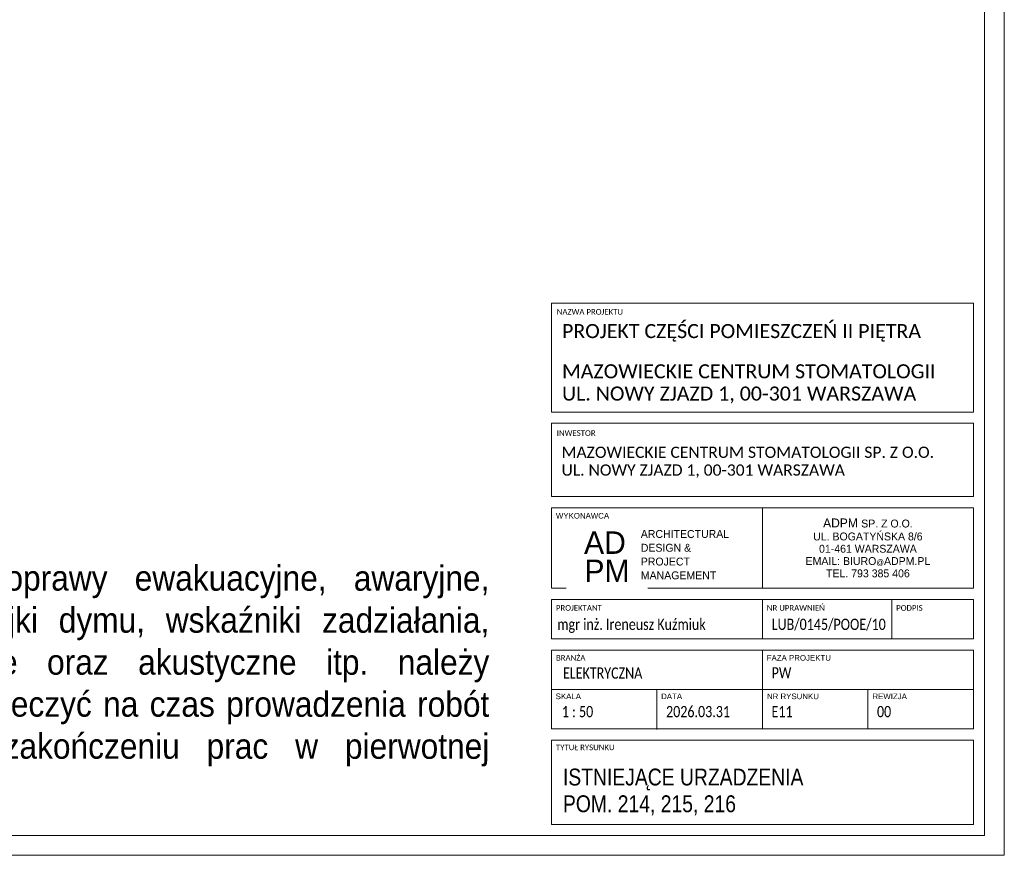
# Model space of a CAD drawing. Header units: centimetres. Extents: x 690840 to 714026, y 27673 to 40762.
# Tile 155 of 162: x 709034 to 709910, y 39277 to 40020. Entities that reach past the tile are written whole.
import ezdxf

# ---------------------------------------------------------------- set-up
doc = ezdxf.new("R2010")
doc.units = ezdxf.units.CM
doc.layers.get('0').update_dxf_attribs({"lineweight": 9})
doc.layers.add('Obrys powierzchni', color=50, linetype='Continuous', lineweight=9, plot=False)
doc.layers.add('Opis', color=102, linetype='Continuous', lineweight=9)
doc.layers.add('S3_ramka', color=7, linetype='Continuous', lineweight=5)
doc.styles.add('Arial Narrow_4', font='ARIALN.TTF', dxfattribs={"height": 0.2})
doc.styles.add('Arial Narrow_5', font='ARIALN.TTF', dxfattribs={"height": 0.3})
doc.styles.add('Arial Narrow_7', font='ARIALN.TTF', dxfattribs={"height": 0.25})
doc.styles.add('Arial_4', font='arial.ttf', dxfattribs={"height": 0.1})
doc.styles.add('Arial_5', font='arial.ttf', dxfattribs={"height": 0.15})
doc.styles.add('ARIELCE', font='arial.ttf', dxfattribs={"width": 0.9})

# ---------------------------------------------------------------- blocks, each defined once
blk = doc.blocks.new('zw$7FBA')
at = {"lineweight": 0, "ltscale": 1.6}
blk.add_line((-197.5, 291.4), (-197.5, 219.84), dxfattribs=at)
at = {"layer": 'S3_ramka'}
for p, q in [((-385, 376.4), (-385, 473.11)), ((-385, 473.11), (-10, 473.11)), ((-10, 376.4), (-10, 473.11)), ((-385, 376.4), (-10, 376.4)), ((-385, 301.4), (-385, 366.4)), ((-385, 366.4), (-10, 366.4)), ((-10, 301.4), (-10, 366.4)), ((-385, 301.4), (-10, 301.4)), ((-385, 291.4), (-10, 291.4)), ((-385, 219.84), (-385, 291.4)), ((-10, 219.84), (-10, 291.4)), ((-385, 219.84), (-10, 219.84)), ((-385, 174.84), (-385, 209.84)), ((-385, 209.84), (-10, 209.84)), ((-197.5, 174.84), (-197.5, 209.84)), ((-82.5, 174.84), (-82.5, 209.84)), ((-10, 174.84), (-10, 209.84)), ((-10, 174.84), (-385, 174.84)), ((-385, 164.84), (-385, 94.84)), ((-385, 164.84), (-10, 164.84)), ((-197.5, 164.84), (-197.5, 94.84)), ((-10, 164.84), (-10, 94.84)), ((-385, 129.84), (-10, 129.84)), ((-385, 94.84), (-10, 94.84)), ((-385, 84.84), (-385, 10)), ((-385, 84.84), (-10, 84.84)), ((-10, 84.84), (-10, 10)), ((-385, 10), (-10, 10))]:
    blk.add_line(p, q, dxfattribs=at)
for s, insert, char_height, width, attachment_point, line_spacing_factor, style in [('{\\A1;\\fCalibri Light|b0|i0|c238|p34;\\C7;MAZOWIECKIE CENTRUM STOMATOLOGII\\PUL. NOWY ZJAZD 1, 00-301 WARSZAWA}', (-375.67, 418.83), 12.5, 331.75, 1, 0.949189, 'Arial Narrow_7'), ('{\\A1;\\fCalibri Light|b0|i0|c238|p34;\\C7;MAZOWIECKIE CENTRUM STOMATOLOGII SP. Z O.O.\\PUL. NOWY ZJAZD 1, 00-301 WARSZAWA}', (-376.09, 345.65), 10, 380.0786, 1, 0.949189, 'Arial Narrow_4'), ('\\pxqc,t7.937503,15.874997,23.8125,31.750003,39.687497,47.625,55.562504,63.499997,71.4375,79.375003,87.312497,95.25,103.187503,111.124997,119.0625,127.000003,134.937497,142.875,150.812503,158.749997,166.6875,174.625003,182.562497,190.5,198.437503,206.374997,214.3125,222.250004,230.187497,238.125,246.062503,253.999997;{\\fTw Cen MT|b0|i0|c238|p34;ADPM \\H0.875x;SP. Z O.O.\\PUL. BOGATYŃSKA 8/6 \\P01-461 WARSZAWA\\PEMAIL: BIURO\\H0.714286x;@\\H1.4x;ADPM.PL\\PTEL. 793 385 406}', (-103.75, 255.62), 8, 187.5, 5, 0.936439, 'Arial_5'), ('\\pxsm1.05,qc;{\\fTw Cen MT|b0|i0|c238|p34;AD}', (-337.51, 260.36), 20, 52.5066, 5, 0.936439, 'Arial_5'), ('\\pxql;{\\A1;\\fCalibri Light|b0|i0|c238|p34;\\W0.8;\\C7;\\A0;LUB/0145/POOE/10}', (-189.3, 192.75), 10, 123.7234, 1, 0.949189, 'Arial Narrow_4'), ('\\pxt6.35,12.7,19.05,25.4,31.75,38.1,44.45,50.8,57.15,63.5,69.85,76.2,82.55,88.9,95.25,101.6,107.95,114.3,120.65,127,133.35,139.7,146.05,152.4,158.75,165.1,171.45,177.8,184.15,190.5,196.85,203.2;{\\fCalibri|b0|i0|c238|p34;\\W0.8;ELEKTRYCZNA}', (-374.85, 149.41), 10, 141.9, 1, 0.949189, 'Arial Narrow_4')]:
    blk.add_mtext(s, dxfattribs=dict(at, insert=insert, char_height=char_height, width=width, attachment_point=attachment_point, line_spacing_factor=line_spacing_factor, style=style))
at = {"layer": 'S3_ramka', "char_height": 5, "attachment_point": 1, "style": 'Arial_4', "bg_fill": 3, "box_fill_scale": 1.25, "bg_fill_color": 256, "bg_fill_true_color": 13158600, "bg_fill_transparency": 0}
for s, insert, width, line_spacing_factor in [('\\pxt12.7,25.4,38.1,50.8,63.5,76.2,88.9,101.6,114.3,127,139.7,152.4,165.1,177.8,190.5,203.2,215.9,228.6,241.3,254,266.7,279.4,292.1,304.8,317.5,330.2,342.9,355.6,368.3,381,393.7,406.4;{\\fCalibri|b0|i0|c238|p34;NAZWA PROJEKTU}', (-380.35, 467.89), 95.6, 0.936439), ('\\pxt12.7,25.4,38.1,50.8,63.5,76.2,88.9,101.6,114.3,127,139.7,152.4,165.1,177.8,190.5,203.2,215.9,228.6,241.3,254,266.7,279.4,292.1,304.8,317.5,330.2,342.9,355.6,368.3,381,393.7,406.4;{\\fCalibri|b0|i0|c238|p34;INWESTOR }', (-380.35, 360.19), 98.25, 0.936439), ('{\\fCalibri|b0|i0|c238|p34;}WYKONAWCA', (-381.1, 286.73), 98.25, 0.936439), ('\\pxt12.7,25.4,38.1,50.8,63.5,76.2,88.9,101.6,114.3,127,139.7,152.4,165.1,177.8,190.5,203.2,215.9,228.6,241.3,254,266.7,279.4,292.1,304.8,317.5,330.2,342.9,355.6,368.3,381,393.7,406.4;{\\fCalibri|b0|i0|c238|p34;PROJEKTANT}', (-381.1, 204.81), 94.25, 0.936439), ('\\pxt12.7,25.4,38.1,50.8,63.5,76.2,88.9,101.6,114.3,127,139.7,152.4,165.1,177.8,190.5,203.2,215.9,228.6,241.3,254,266.7,279.4,292.1,304.8,317.5,330.2,342.9,355.6,368.3,381,393.7,406.4;{\\fCalibri|b0|i0|c238|p34;NR UPRAWNIEŃ}', (-193.6, 204.81), 94.25, 0.936439), ('\\pxt12.7,25.4,38.1,50.8,63.5,76.2,88.9,101.6,114.3,127,139.7,152.4,165.1,177.8,190.5,203.2,215.9,228.6,241.3,254,266.7,279.4,292.1,304.8,317.5,330.2,342.9,355.6,368.3,381,393.7,406.4;{\\fCalibri|b0|i0|c238|p34;PODPIS}', (-78.6, 204.81), 55.45, 0.936439), ('\\pxt1.25,2.5,3.75,5,6.25,7.5,8.75,10,11.25,12.5,13.75,15,16.25,17.5,18.75,20,21.25,22.5,23.75,25,26.25,27.5,28.75,30,31.25,32.5,33.75,35,36.25,37.5,38.75,40;{\\fCalibri|b0|i0|c238|p34;BRANŻA}', (-381.03, 160.44), 94.25, 0.949189), ('\\pxt1.25,2.5,3.75,5,6.25,7.5,8.75,10,11.25,12.5,13.75,15,16.25,17.5,18.75,20,21.25,22.5,23.75,25,26.25,27.5,28.75,30,31.25,32.5,33.75,35,36.25,37.5,38.75,40;{FAZA PROJEKTU}', (-193.68, 160.44), 94.25, 0.949189), ('\\pxt1.25,2.5,3.75,5,6.25,7.5,8.75,10,11.25,12.5,13.75,15,16.25,17.5,18.75,20,21.25,22.5,23.75,25,26.25,27.5,28.75,30,31.25,32.5,33.75,35,36.25,37.5,38.75,40;{SKALA}', (-381.29, 126.26), 94.25, 0.949189), ('\\pxt1.25,2.5,3.75,5,6.25,7.5,8.75,10,11.25,12.5,13.75,15,16.25,17.5,18.75,20,21.25,22.5,23.75,25,26.25,27.5,28.75,30,31.25,32.5,33.75,35,36.25,37.5,38.75,40;NR RYSUNKU', (-193.47, 126.26), 94.25, 0.949189), ('\\pxt1.25,2.5,3.75,5,6.25,7.5,8.75,10,11.25,12.5,13.75,15,16.25,17.5,18.75,20,21.25,22.5,23.75,25,26.25,27.5,28.75,30,31.25,32.5,33.75,35,36.25,37.5,38.75,40;{\\fCalibri|b0|i0|c238|p34;TYTUŁ RYSUNKU }', (-381.1, 80.91), 94.25, 0.949189)]:
    blk.add_mtext(s, dxfattribs=dict(at, insert=insert, width=width, line_spacing_factor=line_spacing_factor))
at = {"layer": 'S3_ramka', "insert": (-335.68, 235.21), "char_height": 20, "width": 52.5066, "attachment_point": 5, "line_spacing_factor": 0.936439, "style": 'Arial_5', "bg_fill": 2}
blk.add_mtext('{\\fTw Cen MT|b0|i0|c238|p34;PM}', dxfattribs=at)
at = {"lineweight": 0, "ltscale": 1.6, "const_width": 0.2}
blk.add_lwpolyline([(-357.95, 251.09), (-316.73, 251.09)], dxfattribs=at)
at = {"layer": 'S3_ramka'}
for p, q in [((-291.25, 129.84), (-291.25, 94.34)), ((-103.75, 129.84), (-103.75, 94.84))]:
    blk.add_line(p, q, dxfattribs=at)
for s, insert, char_height, width, attachment_point, line_spacing_factor, style in [('\\pxql;{\\fCalibri Light|b0|i0|c238|p34;PROJEKT CZĘŚCI POMIESZCZEŃ II PIĘTRA}', (-375.67, 454.57), 12.5, 352.9, 1, 0.949189, 'Arial Narrow_7'), ('\\pxsm1.05,ql;{\\fTw Cen MT|b0|i0|c238|p34;ARCHITECTURAL\\PDESIGN &\\PPROJECT\\PMANAGEMENT}', (-233.65, 249.6), 7, 143.9651, 5, 0.936439, 'Arial_5'), ('\\pxql;{\\A1;\\fCalibri Light|b0|i0|c238|p34;\\W0.8;\\C7;\\A0;\\C256;mgr inż. Ireneusz Kuźmiuk}', (-379.86, 192.75), 10, 199.3828, 1, 0.949189, 'Arial Narrow_4')]:
    blk.add_mtext(s, dxfattribs=dict(at, insert=insert, char_height=char_height, width=width, attachment_point=attachment_point, line_spacing_factor=line_spacing_factor, style=style))
at = {"layer": 'S3_ramka', "char_height": 5, "attachment_point": 1, "line_spacing_factor": 0.949189, "style": 'Arial_4', "bg_fill": 3, "box_fill_scale": 1.25, "bg_fill_color": 256, "bg_fill_true_color": 13158600, "bg_fill_transparency": 0}
for s, insert, width in [('\\pxt1.25,2.5,3.75,5,6.25,7.5,8.75,10,11.25,12.5,13.75,15,16.25,17.5,18.75,20,21.25,22.5,23.75,25,26.25,27.5,28.75,30,31.25,32.5,33.75,35,36.25,37.5,38.75,40;DATA', (-287.54, 126.26), 56.7746), ('\\pxt1.25,2.5,3.75,5,6.25,7.5,8.75,10,11.25,12.5,13.75,15,16.25,17.5,18.75,20,21.25,22.5,23.75,25,26.25,27.5,28.75,30,31.25,32.5,33.75,35,36.25,37.5,38.75,40;REWIZJA', (-99.72, 126.26), 64.4403)]:
    blk.add_mtext(s, dxfattribs=dict(at, insert=insert, width=width))

msp = doc.modelspace()

# ---------------------------------------------------------------- linework, layer by layer
at = {"layer": 'Obrys powierzchni', "ltscale": 1.6}
for points in [[(707809.65, 40762.32), (709909.65, 40762.32), (709909.65, 39277.32), (707809.65, 39277.32)], [(707827.15, 40744.82), (709892.15, 40744.82), (709892.15, 39294.82), (707827.15, 39294.82)]]:
    msp.add_lwpolyline(points, close=True, dxfattribs=at)

# ---------------------------------------------------------------- texts
at = {"layer": 'Opis', "color": 7, "insert": (708729.34, 39572.38), "char_height": 22.4, "width": 720.4242, "attachment_point": 1, "rotation": 359.98101, "style": 'ARIELCE'}
msp.add_mtext('{\\fArial|b0|i0|c238|p34;Uwaga:\\P\\pxqj;Wszysktie istniejące oprawy ewakuacyjne, awaryjne, czujki ruchu oraz czujki dymu, wskaźniki zadziałania, sygnalizatory optyczne oraz akustyczne itp. należy zdemontować i zabezpieczyć na czas prowadzenia robót oraz przywrócić po zakończeniu prac w pierwotnej lokalizacji.}', dxfattribs=at)
at = {"layer": 'S3_ramka', "lineweight": 0, "insert": (709517.3, 39333.6), "char_height": 15, "width": 343.65, "attachment_point": 4, "line_spacing_factor": 0.949189, "style": 'Arial Narrow_5'}
msp.add_mtext('\\pxt4.23333,8.46667,12.7,16.93333,21.16667,25.4,29.63333,33.86667,38.1,42.33333,46.56667,50.8,55.03333,59.26667,63.5,67.73333,71.96667,76.2,80.43333,84.66667,88.9,93.13333,97.36667,101.6,105.83333,110.06667,114.3,118.53333,122.76667,127,131.23333,135.46667;ISTNIEJĄCE URZADZENIA\\PPOM. 214, 215, 216', dxfattribs=at)

# ---------------------------------------------------------------- next in the draw order: texts
at = {"layer": 'S3_ramka', "lineweight": 0, "char_height": 10, "line_spacing_factor": 0.949189, "style": 'Arial Narrow_4', "bg_fill": 2}
for s, insert, width, attachment_point in [('\\pxt6.35,12.7,19.05,25.4,31.75,38.1,44.45,50.8,57.15,63.5,69.85,76.2,82.55,88.9,95.25,101.6,107.95,114.3,120.65,127,133.35,139.7,146.05,152.4,158.75,165.1,171.45,177.8,184.15,190.5,196.85,203.2;{\\fCalibri|b0|i0|c238|p34;\\W0.8;PW}', (709702.82, 39444.46), 141.9, 1), ('\\pxql,t6.35,12.7,19.05,25.4,31.75,38.1,44.45,50.8,57.15,63.5,69.85,76.2,82.55,88.9,95.25,101.6,107.95,114.3,120.65,127,133.35,139.7,146.05,152.4,158.75,165.1,171.45,177.8,184.15,190.5,196.85,203.2;{\\fCalibri|b0|i0|c238|p34;\\W0.8; 1 : 50}', (709558.8, 39410.01), 90.65, 2)]:
    msp.add_mtext(s, dxfattribs=dict(at, insert=insert, width=width, attachment_point=attachment_point))

# ---------------------------------------------------------------- next in the draw order: texts
at = {"layer": 'S3_ramka', "lineweight": 0, "insert": (709654.29, 39410.01), "char_height": 10, "width": 90.65, "attachment_point": 2, "line_spacing_factor": 0.949189, "style": 'Arial Narrow_4'}
msp.add_mtext('\\pxql,t6.35,12.7,19.05,25.4,31.75,38.1,44.45,50.8,57.15,63.5,69.85,76.2,82.55,88.9,95.25,101.6,107.95,114.3,120.65,127,133.35,139.7,146.05,152.4,158.75,165.1,171.45,177.8,184.15,190.5,196.85,203.2;{\\fCalibri|b0|i0|c238|p34;\\W0.8;2026.03.31}', dxfattribs=at)

# ---------------------------------------------------------------- next in the draw order: block references
at = {"lineweight": 0, "ltscale": 1.6}
msp.add_blockref('zw$7FBA', (709892.15, 39294.82), dxfattribs=at)

# ---------------------------------------------------------------- next in the draw order: texts
at = {"layer": 'S3_ramka', "lineweight": 0, "char_height": 10, "width": 90.65, "attachment_point": 2, "line_spacing_factor": 0.949189, "style": 'Arial Narrow_4'}
for s, insert in [('\\pxql,t6.35,12.7,19.05,25.4,31.75,38.1,44.45,50.8,57.15,63.5,69.85,76.2,82.55,88.9,95.25,101.6,107.95,114.3,120.65,127,133.35,139.7,146.05,152.4,158.75,165.1,171.45,177.8,184.15,190.5,196.85,203.2;{\\fCalibri|b0|i0|c238|p34;\\W0.8;E11}', (709748.04, 39410.01)), ('\\pxql,t6.35,12.7,19.05,25.4,31.75,38.1,44.45,50.8,57.15,63.5,69.85,76.2,82.55,88.9,95.25,101.6,107.95,114.3,120.65,127,133.35,139.7,146.05,152.4,158.75,165.1,171.45,177.8,184.15,190.5,196.85,203.2;{\\fCalibri|b0|i0|c238|p34;\\W0.8;00}', (709841.79, 39410.01))]:
    msp.add_mtext(s, dxfattribs=dict(at, insert=insert))

doc.saveas('drawing.dxf')
